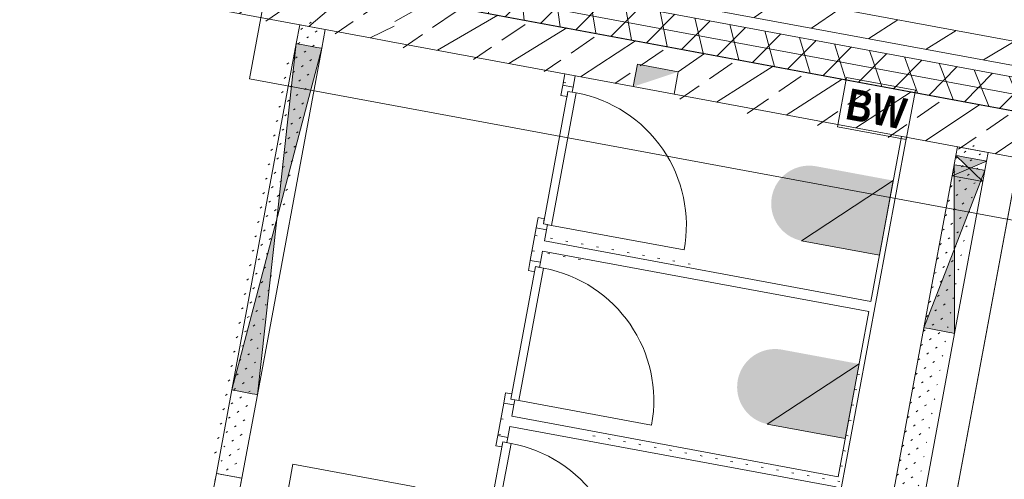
# Model space of a CAD drawing. Header units: metres. Extents: x 0 to 60282398, y -11592309 to 5708004.
# Tile 133 of 136: x 32353389.2 to 32353393.95, y 5707919.57 to 5707921.79. Entities that reach past the tile are written whole.
import ezdxf

# ---------------------------------------------------------------- set-up
doc = ezdxf.new("R2010")
doc.units = ezdxf.units.M
doc.header["$LTSCALE"] = 0.75
doc.set_wipeout_variables(frame=1)
doc.layers.get('0').update_dxf_attribs({"linetype": 'CONTINUOUS'})
for name, color, linetype, lineweight in [('10417023$0$#9_002_GES I Übersicht Erdgeschoss_1_101_Wand Aussen.A', 7, 'CONTINUOUS', 25), ('10417023$0$#9_002_GES I Übersicht Erdgeschoss_1_607b_Brandschutz 1_100', 7, 'CONTINUOUS', 25), ('10417023$0$#9_002_GES I Übersicht Erdgeschoss_1_Neubau_101_Wand Aussen.A', 7, 'CONTINUOUS', 25), ('10417023$0$#9_002_GES I Übersicht Erdgeschoss_1_Neubau_102_Wand Innen.A', 7, 'CONTINUOUS', 25), ('10417023$0$#9_002_GES I Übersicht Erdgeschoss_1_Neubau_104_Decken.A', 7, 'CONTINUOUS', 25), ('10417023$0$#9_002_GES I Übersicht Erdgeschoss_1_Neubau_202_Innenwandbekleidun', 7, 'CONTINUOUS', 25), ('10417023$0$#9_002_GES I Übersicht Erdgeschoss_1_Neubau_208_Flankendämmung Fun', 7, 'CONTINUOUS', 25), ('10417023$0$#9_002_GES I Übersicht Erdgeschoss_1_Neubau_210_Wärmedämmung', 7, 'CONTINUOUS', 25), ('10417023$0$#9_002_GES I Übersicht Erdgeschoss_1_Neubau_303_Sanitäre.A', 7, 'CONTINUOUS', 25), ('10417023$0$Keine', 7, 'CONTINUOUS', 13)]:
    doc.layers.add(name, color=color, linetype=linetype, lineweight=lineweight)
doc.styles.add('10417023$0$Arial Narrow (bold)', font='ARIALNB.TTF')
pattern_1 = [(0, (0, 0), (0, 0.075), [0.009999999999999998, -0.06500000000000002])]
pattern_2 = [(44.99999999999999, (0, 0), (-0.1697056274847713, 0.1697056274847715), []), (44.99999999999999, (-0.08485281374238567, 0.08485281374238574), (-0.1697056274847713, 0.1697056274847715), [0.18, -0.05999999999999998])]
pattern_3 = [(45, (0, 0), (-0.03535533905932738, 0.03535533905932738), [0.01, -0.03999999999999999])]

# ---------------------------------------------------------------- blocks, each defined once
blk = doc.blocks.new('10417023$0$#9_MKO_LP5_ARC_GES_UP_00_002_P_G_modell (3D)')
at = {"layer": '10417023$0$#9_002_GES I Übersicht Erdgeschoss_1_101_Wand Aussen.A', "linetype": 'Continuous', "lineweight": 5, "true_color": 0xff0000}
h = blk.add_hatch(dxfattribs=at)
h.set_pattern_fill('#9_MW_VORMAUERZIEGEL_0001', color=1, style=0, pattern_type=2)
h.set_pattern_definition([(44.99999999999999, (0, 0), (-0.1414213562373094, 0.1414213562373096), [])])
h.paths.add_polyline_path([(-32353454.14117382, -5707790.34457689), (-32353451.24488468, -5707790.34457689), (-32353451.24488468, -5707790.22957689), (-32353454.14117382, -5707790.22957689)])
at = {"layer": '10417023$0$#9_002_GES I Übersicht Erdgeschoss_1_Neubau_101_Wand Aussen.A', "linetype": 'Continuous', "lineweight": 5, "true_color": 0xff0000}
h = blk.add_hatch(dxfattribs=at)
h.set_pattern_fill('#9_BETON__STAHLBETON_0001', color=1, style=0, pattern_type=2)
h.set_pattern_definition(pattern_2)
h.paths.add_polyline_path([(-32353468.74423227, -5707790.779533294), (-32353454.47117372, -5707790.779568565), (-32353454.47117372, -5707790.559568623), (-32353468.74423227, -5707790.559533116)])
h = blk.add_hatch(dxfattribs=at)
h.set_pattern_fill('#9_BETON__STAHLBETON_0001', color=1, style=0, pattern_type=2)
h.set_pattern_definition(pattern_2)
h.paths.add_polyline_path([(-32353454.35117382, -5707790.559568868), (-32353454.47117382, -5707790.559568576), (-32353454.47117382, -5707790.779568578), (-32353454.35117382, -5707790.77956887)])
h = blk.add_hatch(dxfattribs=at)
h.set_pattern_fill('#9_BETON__STAHLBETON_0001', color=1, style=0, pattern_type=2)
h.set_pattern_definition(pattern_2)
h.paths.add_polyline_path([(-32353451.14093543, -5707790.559576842), (-32353454.35117382, -5707790.559568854), (-32353454.35117382, -5707790.77956888), (-32353453.16395592, -5707790.779571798), (-32353453.16395564, -5707790.669571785), (-32353452.96395564, -5707790.669572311), (-32353452.96395593, -5707790.779572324), (-32353451.14093596, -5707790.77957682)])
at = {"layer": '10417023$0$#9_002_GES I Übersicht Erdgeschoss_1_Neubau_102_Wand Innen.A', "linetype": 'Continuous', "lineweight": 13, "true_color": 0xff0000}
h = blk.add_hatch(dxfattribs=at)
h.set_pattern_fill('#9_GIPS_0001', color=1, style=0, pattern_type=2)
h.set_pattern_definition(pattern_3)
h.paths.add_polyline_path([(-32353454.79918738, -5707792.981359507), (-32353454.78668739, -5707792.981359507), (-32353454.78668739, -5707790.779574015), (-32353454.79918738, -5707790.779574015)])
h = blk.add_hatch(dxfattribs=at)
h.set_pattern_fill('#9_GIPS_0001', color=1, style=0, pattern_type=2)
h.set_pattern_definition(pattern_3)
h.paths.add_polyline_path([(-32353454.78668739, -5707790.779574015), (-32353454.78668739, -5707792.981359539), (-32353454.7741874, -5707792.981359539), (-32353454.7741874, -5707790.779574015)])
h = blk.add_hatch(dxfattribs=at)
h.set_pattern_fill('#9_GIPS_0001', color=1, style=0, pattern_type=2)
h.set_pattern_definition(pattern_3)
h.paths.add_polyline_path([(-32353454.77418739, -5707790.779574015), (-32353454.77418739, -5707792.981359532), (-32353454.6991874, -5707792.981359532), (-32353454.6991874, -5707790.779574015)])
at = {"layer": '10417023$0$#9_002_GES I Übersicht Erdgeschoss_1_Neubau_102_Wand Innen.A', "linetype": 'Continuous', "lineweight": 13, "true_color": 0x1f1f1f}
h = blk.add_hatch(dxfattribs=at)
h.set_pattern_fill('#9_GIPS_0001', color=250, style=0, pattern_type=2)
h.set_pattern_definition(pattern_3)
h.paths.add_polyline_path([(-32353454.68668738, -5707790.779574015), (-32353454.69918739, -5707790.779574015), (-32353454.69918739, -5707792.981359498), (-32353454.68668738, -5707792.981359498)])
at = {"layer": '10417023$0$#9_002_GES I Übersicht Erdgeschoss_1_Neubau_102_Wand Innen.A', "linetype": 'Continuous', "lineweight": 13, "true_color": 0xff0000}
h = blk.add_hatch(dxfattribs=at)
h.set_pattern_fill('#9_GIPS_0001', color=1, style=0, pattern_type=2)
h.set_pattern_definition(pattern_3)
h.paths.add_polyline_path([(-32353454.67418737, -5707790.779574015), (-32353454.68668737, -5707790.779574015), (-32353454.68668737, -5707792.981359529), (-32353454.67418737, -5707792.981359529)])
h = blk.add_hatch(dxfattribs=at)
h.set_pattern_fill('#9_GIPS_0001', color=1, style=0, pattern_type=2)
h.set_pattern_definition(pattern_3)
h.paths.add_polyline_path([(-32353451.57419252, -5707790.779576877), (-32353451.57419252, -5707794.304574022), (-32353451.56169252, -5707794.304574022), (-32353451.56169252, -5707790.779576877)])
at = {"layer": '10417023$0$#9_002_GES I Übersicht Erdgeschoss_1_Neubau_102_Wand Innen.A', "linetype": 'Continuous', "lineweight": 13, "true_color": 0x1f1f1f}
h = blk.add_hatch(dxfattribs=at)
h.set_pattern_fill('#9_GIPS_0001', color=250, style=0, pattern_type=2)
h.set_pattern_definition(pattern_3)
h.paths.add_polyline_path([(-32353451.56169252, -5707790.779576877), (-32353451.56169252, -5707794.304574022), (-32353451.54919253, -5707794.304574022), (-32353451.54919253, -5707790.779576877)])
at = {"layer": '10417023$0$#9_002_GES I Übersicht Erdgeschoss_1_Neubau_102_Wand Innen.A', "linetype": 'Continuous', "lineweight": 13, "true_color": 0xff0000}
h = blk.add_hatch(dxfattribs=at)
h.set_pattern_fill('#9_GIPS_0001', color=1, style=0, pattern_type=2)
h.set_pattern_definition(pattern_3)
h.paths.add_polyline_path([(-32353451.44919252, -5707794.304574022), (-32353451.44919252, -5707790.779576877), (-32353451.54919253, -5707790.779576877), (-32353451.54919253, -5707794.304574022)])
at = {"layer": '10417023$0$#9_002_GES I Übersicht Erdgeschoss_1_Neubau_102_Wand Innen.A', "linetype": 'Continuous', "lineweight": 13, "true_color": 0x1f1f1f}
h = blk.add_hatch(dxfattribs=at)
h.set_pattern_fill('#9_GIPS_0001', color=250, style=0, pattern_type=2)
h.set_pattern_definition(pattern_3)
h.paths.add_polyline_path([(-32353451.43669252, -5707794.304574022), (-32353451.43669252, -5707790.779576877), (-32353451.44919252, -5707790.779576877), (-32353451.44919252, -5707794.304574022)])
at = {"layer": '10417023$0$#9_002_GES I Übersicht Erdgeschoss_1_Neubau_102_Wand Innen.A', "linetype": 'Continuous', "lineweight": 13, "true_color": 0xff0000}
h = blk.add_hatch(dxfattribs=at)
h.set_pattern_fill('#9_GIPS_0001', color=1, style=0, pattern_type=2)
h.set_pattern_definition(pattern_3)
h.paths.add_polyline_path([(-32353451.42419253, -5707794.304574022), (-32353451.42419253, -5707790.779576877), (-32353451.43669252, -5707790.779576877), (-32353451.43669252, -5707794.304574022)])
at = {"layer": '10417023$0$#9_002_GES I Übersicht Erdgeschoss_1_Neubau_202_Innenwandbekleidun', "linetype": 'Continuous', "lineweight": 5}
h = blk.add_hatch(dxfattribs=at)
h.set_pattern_fill('#9_GIPSKARTON_0001_1', color=255, style=0, pattern_type=2)
h.set_pattern_definition(pattern_1)
h.paths.add_polyline_path([(-32353453.44925559, -5707790.779571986), (-32353453.49925562, -5707790.77957294), (-32353453.49925457, -5707790.834572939), (-32353453.44925456, -5707790.834571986)])
at = {"layer": '10417023$0$#9_002_GES I Übersicht Erdgeschoss_1_Neubau_202_Innenwandbekleidun', "linetype": 'Continuous', "lineweight": 5, "true_color": 0xff0000}
h = blk.add_hatch(dxfattribs=at)
h.set_pattern_fill('#9_GIPSKARTON_0001', color=1, style=0, pattern_type=2)
h.set_pattern_definition(pattern_1)
h.paths.add_polyline_path([(-32353451.8242145, -5707794.28016119), (-32353451.8242145, -5707790.779564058), (-32353451.84921451, -5707790.779564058), (-32353451.84921451, -5707794.28016119)])
h = blk.add_hatch(dxfattribs=at)
h.set_pattern_fill('#9_GIPSKARTON_0001_1', color=1, style=0, pattern_type=2)
h.set_pattern_definition(pattern_1)
h.paths.add_polyline_path([(-32353453.44924119, -5707791.534571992), (-32353453.4992412, -5707791.534572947), (-32353453.49923814, -5707791.694572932), (-32353453.44923813, -5707791.694571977)])
h = blk.add_hatch(dxfattribs=at)
h.set_pattern_fill('#9_GIPSKARTON_0001_1', color=1, style=0, pattern_type=2)
h.set_pattern_definition(pattern_1)
h.paths.add_polyline_path([(-32353453.44923918, -5707791.639572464), (-32353451.84921451, -5707791.639541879), (-32353451.84921451, -5707791.589541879), (-32353453.44924014, -5707791.589572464)])
h = blk.add_hatch(dxfattribs=at)
h.set_pattern_fill('#9_GIPSKARTON_0001_1', color=1, style=0, pattern_type=2)
h.set_pattern_definition(pattern_1)
h.paths.add_polyline_path([(-32353453.44922475, -5707792.394571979), (-32353453.49922476, -5707792.394572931), (-32353453.49922169, -5707792.554572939), (-32353453.4492217, -5707792.554571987)])
at = {"layer": '10417023$0$#9_002_GES I Übersicht Erdgeschoss_1_Neubau_202_Innenwandbekleidun', "linetype": 'Continuous', "lineweight": 5}
h = blk.add_hatch(dxfattribs=at)
h.set_pattern_fill('#9_GIPSKARTON_0001_1', color=255, style=0, pattern_type=2)
h.set_pattern_definition(pattern_1)
h.paths.add_polyline_path([(-32353453.44922274, -5707792.49960257), (-32353451.84921451, -5707792.499571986), (-32353451.84921451, -5707792.449571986), (-32353453.4492237, -5707792.44960257)])
at = {"layer": '10417023$0$#9_002_GES I Übersicht Erdgeschoss_1_Neubau_303_Sanitäre.A', "linetype": 'Continuous', "lineweight": 0, "true_color": 0xff0000}
h = blk.add_hatch(color=1, dxfattribs=at)
edge = h.paths.add_edge_path()
edge.add_line((-32353452.231612, -5707791.362758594), (-32353451.84921451, -5707791.362759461))
edge.add_line((-32353451.84921451, -5707791.362759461), (-32353451.84921367, -5707790.996500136))
edge.add_line((-32353451.84921367, -5707790.996500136), (-32353452.23161116, -5707790.996499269))
edge.add_arc((-32353452.22716558, -5707791.179628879), 0.1831835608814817, 91.39061818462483, 179.9998899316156)
edge.add_arc((-32353452.22716559, -5707791.17962902), 0.1831835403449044, 179.9998454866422, 268.6091274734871)
h = blk.add_hatch(color=1, dxfattribs=at)
edge = h.paths.add_edge_path()
edge.add_line((-32353452.231612, -5707792.262758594), (-32353451.84921451, -5707792.26275946))
edge.add_line((-32353451.84921451, -5707792.26275946), (-32353451.84921367, -5707791.896500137))
edge.add_line((-32353451.84921367, -5707791.896500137), (-32353452.23161116, -5707791.89649927))
edge.add_arc((-32353452.22716558, -5707792.079628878), 0.1831835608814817, 91.39061818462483, 179.9998899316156)
edge.add_arc((-32353452.22716559, -5707792.079629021), 0.1831835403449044, 179.9998454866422, 268.6091274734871)
at = {"layer": '10417023$0$#9_002_GES I Übersicht Erdgeschoss_1_101_Wand Aussen.A', "color": 1, "linetype": 'Continuous', "lineweight": 18, "true_color": 0xff0000}
for p, q in [((-32353451.24488468, -5707790.22957689), (-32353454.14117382, -5707790.22957689)), ((-32353454.47117382, -5707790.55957689), (-32353451.24488468, -5707790.55957689))]:
    blk.add_line(p, q, dxfattribs=at)
at = {"layer": '10417023$0$#9_002_GES I Übersicht Erdgeschoss_1_607b_Brandschutz 1_100', "color": 1, "linetype": 'Continuous', "lineweight": 13, "true_color": 0xff0000}
for p, q in [((-32353451.82373548, -5707790.548250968), (-32353452.16123552, -5707790.548250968)), ((-32353452.16123552, -5707790.548250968), (-32353452.16123552, -5707790.790898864)), ((-32353451.82373548, -5707790.790898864), (-32353451.82373548, -5707790.548250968)), ((-32353452.16123552, -5707790.790898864), (-32353451.82373548, -5707790.790898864))]:
    blk.add_line(p, q, dxfattribs=at)
at = {"layer": '10417023$0$#9_002_GES I Übersicht Erdgeschoss_1_Neubau_101_Wand Aussen.A', "color": 1, "linetype": 'Continuous', "lineweight": 18, "true_color": 0xff0000}
for p, q in [((-32353451.14093543, -5707790.559576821), (-32353454.35117382, -5707790.559568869)), ((-32353468.74423227, -5707790.779533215), (-32353454.47117382, -5707790.779568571)), ((-32353454.35117382, -5707790.779568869), (-32353453.16395592, -5707790.779571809)), ((-32353452.96395593, -5707790.779572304), (-32353451.14093597, -5707790.77957682))]:
    blk.add_line(p, q, dxfattribs=at)
at = {"layer": '10417023$0$#9_002_GES I Übersicht Erdgeschoss_1_Neubau_101_Wand Aussen.A', "color": 1, "linetype": 'Continuous', "lineweight": 13, "true_color": 0xff0000}
for p, q in [((-32353453.16395564, -5707790.669571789), (-32353453.16395592, -5707790.779571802)), ((-32353452.96395564, -5707790.669572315), (-32353453.16395564, -5707790.669571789)), ((-32353452.96395593, -5707790.779572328), (-32353452.96395564, -5707790.669572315)), ((-32353453.16395592, -5707790.779571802), (-32353452.96395593, -5707790.779572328))]:
    blk.add_line(p, q, dxfattribs=at)
at = {"layer": '10417023$0$#9_002_GES I Übersicht Erdgeschoss_1_Neubau_101_Wand Aussen.A', "color": 1, "linetype": 'Continuous', "true_color": 0xff0000}
blk.add_solid([(-32353453.16395564, -5707790.66957179), (-32353453.16395592, -5707790.779571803), (-32353452.96395564, -5707790.669572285)], dxfattribs=at)
at = {"layer": '10417023$0$#9_002_GES I Übersicht Erdgeschoss_1_Neubau_102_Wand Innen.A', "color": 1, "linetype": 'Continuous', "lineweight": 13, "true_color": 0xff0000}
for p, q in [((-32353454.79918738, -5707790.779574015), (-32353454.79918738, -5707790.871771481)), ((-32353454.67418738, -5707790.779574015), (-32353454.79918738, -5707790.779574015)), ((-32353454.67418738, -5707790.871771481), (-32353454.67418738, -5707790.779574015)), ((-32353451.57419252, -5707790.779576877), (-32353451.57419252, -5707790.822008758)), ((-32353451.42419253, -5707790.779576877), (-32353451.57419252, -5707790.779576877)), ((-32353451.42419253, -5707790.822008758), (-32353451.42419253, -5707790.779576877)), ((-32353451.57419282, -5707790.822009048), (-32353451.42419264, -5707790.922009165)), ((-32353451.42419264, -5707790.822009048), (-32353451.57419282, -5707790.922009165)), ((-32353451.5616925, -5707790.822008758), (-32353451.57419252, -5707790.822008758)), ((-32353451.57419252, -5707790.822008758), (-32353451.57419252, -5707790.922008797)), ((-32353451.54919254, -5707790.822008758), (-32353451.5616925, -5707790.822008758)), ((-32353451.4491925, -5707790.822008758), (-32353451.54919254, -5707790.822008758)), ((-32353451.43669254, -5707790.822008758), (-32353451.4491925, -5707790.822008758)), ((-32353451.42419252, -5707790.822008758), (-32353451.43669254, -5707790.822008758)), ((-32353451.42419252, -5707790.922008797), (-32353451.42419252, -5707790.822008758)), ((-32353454.78668741, -5707790.871771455), (-32353454.79918738, -5707790.871771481)), ((-32353454.79918738, -5707790.871771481), (-32353454.79918738, -5707792.571771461)), ((-32353454.79918721, -5707790.871770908), (-32353454.67418779, -5707792.571771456)), ((-32353454.67418779, -5707790.871770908), (-32353454.79918721, -5707792.571771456)), ((-32353454.77418741, -5707790.871771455), (-32353454.78668741, -5707790.871771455)), ((-32353454.69918739, -5707790.871771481), (-32353454.77418741, -5707790.871771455)), ((-32353454.68668739, -5707790.871771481), (-32353454.69918739, -5707790.871771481)), ((-32353454.67418737, -5707790.871771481), (-32353454.68668739, -5707790.871771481)), ((-32353454.67418737, -5707792.571771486), (-32353454.67418737, -5707790.871771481)), ((-32353451.57419282, -5707790.867318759), (-32353451.42419264, -5707791.667319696)), ((-32353451.42419264, -5707790.867318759), (-32353451.57419282, -5707791.667319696)), ((-32353451.5616925, -5707790.86731915), (-32353451.57419252, -5707790.86731915)), ((-32353451.54919253, -5707790.86731915), (-32353451.5616925, -5707790.86731915)), ((-32353451.4491925, -5707790.86731915), (-32353451.54919253, -5707790.86731915)), ((-32353451.43669254, -5707790.86731915), (-32353451.4491925, -5707790.86731915)), ((-32353451.42419251, -5707790.86731915), (-32353451.43669254, -5707790.86731915)), ((-32353451.57419252, -5707790.922008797), (-32353451.5616925, -5707790.922008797)), ((-32353451.57419252, -5707790.922008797), (-32353451.57419252, -5707791.667319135)), ((-32353451.5616925, -5707790.922008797), (-32353451.54919254, -5707790.922008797)), ((-32353451.54919254, -5707790.922008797), (-32353451.4491925, -5707790.922008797)), ((-32353451.4491925, -5707790.922008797), (-32353451.43669254, -5707790.922008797)), ((-32353451.43669254, -5707790.922008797), (-32353451.42419252, -5707790.922008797)), ((-32353451.42419251, -5707791.667319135), (-32353451.42419251, -5707790.922008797)), ((-32353451.57419252, -5707791.667319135), (-32353451.57419252, -5707793.167360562)), ((-32353451.57419252, -5707791.667319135), (-32353451.5616925, -5707791.667319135)), ((-32353451.5616925, -5707791.667319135), (-32353451.54919253, -5707791.667319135)), ((-32353451.54919253, -5707791.667319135), (-32353451.4491925, -5707791.667319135)), ((-32353451.4491925, -5707791.667319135), (-32353451.43669254, -5707791.667319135)), ((-32353451.43669254, -5707791.667319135), (-32353451.42419251, -5707791.667319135)), ((-32353451.42419253, -5707793.167360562), (-32353451.42419253, -5707791.667319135)), ((-32353454.79918738, -5707792.571771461), (-32353454.79918738, -5707792.981359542)), ((-32353454.79918738, -5707792.571771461), (-32353454.78668741, -5707792.571771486)), ((-32353454.78668741, -5707792.571771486), (-32353454.77418741, -5707792.571771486)), ((-32353454.77418741, -5707792.571771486), (-32353454.69918739, -5707792.571771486)), ((-32353454.69918739, -5707792.571771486), (-32353454.68668739, -5707792.571771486)), ((-32353454.68668739, -5707792.571771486), (-32353454.67418737, -5707792.571771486)), ((-32353454.67418738, -5707792.981359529), (-32353454.67418738, -5707792.571771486)), ((-32353454.79918721, -5707792.981359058), (-32353454.78668684, -5707792.981359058)), ((-32353454.79918721, -5707792.981359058), (-32353454.79918721, -5707794.116359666)), ((-32353454.79918721, -5707792.981359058), (-32353454.79918721, -5707793.021359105)), ((-32353454.67418779, -5707792.981359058), (-32353454.79918721, -5707792.981359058)), ((-32353454.79918721, -5707792.981359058), (-32353454.78668684, -5707792.981359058)), ((-32353454.79918721, -5707792.981359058), (-32353454.78668684, -5707792.981359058)), ((-32353454.78668684, -5707792.981359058), (-32353454.7741879, -5707792.981359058)), ((-32353454.78668684, -5707792.981359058), (-32353454.7741879, -5707792.981359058)), ((-32353454.78668684, -5707792.981359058), (-32353454.7741879, -5707792.981359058)), ((-32353454.7741879, -5707792.981359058), (-32353454.6991871, -5707792.981359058)), ((-32353454.7741879, -5707792.981359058), (-32353454.6991871, -5707792.981359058)), ((-32353454.7741879, -5707792.981359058), (-32353454.6991871, -5707792.981359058)), ((-32353454.6991871, -5707792.981359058), (-32353454.68668672, -5707792.981359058)), ((-32353454.6991871, -5707792.981359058), (-32353454.68668672, -5707792.981359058)), ((-32353454.6991871, -5707792.981359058), (-32353454.68668672, -5707792.981359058)), ((-32353454.68668672, -5707792.981359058), (-32353454.67418779, -5707792.981359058)), ((-32353454.68668672, -5707792.981359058), (-32353454.67418779, -5707792.981359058)), ((-32353454.68668672, -5707792.981359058), (-32353454.67418779, -5707792.981359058)), ((-32353454.67418779, -5707792.981359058), (-32353454.67418779, -5707794.116359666)), ((-32353454.67418779, -5707793.00635981), (-32353454.67418779, -5707792.981359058))]:
    blk.add_line(p, q, dxfattribs=at)
at = {"layer": '10417023$0$#9_002_GES I Übersicht Erdgeschoss_1_Neubau_102_Wand Innen.A', "color": 1, "linetype": 'Continuous', "true_color": 0xff0000}
for points in [[(-32353451.42419252, -5707790.822008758), (-32353451.57419252, -5707790.822008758), (-32353451.49919252, -5707790.872008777)], [(-32353454.67418737, -5707790.871771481), (-32353454.79918738, -5707790.871771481), (-32353454.73668739, -5707791.721771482)], [(-32353451.42419251, -5707790.86731915), (-32353451.57419252, -5707790.86731915), (-32353451.49919251, -5707791.267319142)], [(-32353451.42419252, -5707790.922008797), (-32353451.49919252, -5707790.872008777), (-32353451.57419252, -5707790.922008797)], [(-32353451.42419251, -5707791.667319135), (-32353451.49919251, -5707791.267319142), (-32353451.57419252, -5707791.667319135)], [(-32353454.67418737, -5707792.571771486), (-32353454.73668736, -5707791.721771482), (-32353454.79918738, -5707792.571771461)]]:
    blk.add_solid(points, dxfattribs=at)
at = {"layer": '10417023$0$#9_002_GES I Übersicht Erdgeschoss_1_Neubau_104_Decken.A', "color": 1, "linetype": 'Continuous', "lineweight": 13, "true_color": 0xff0000, "flags": 128}
for points in [[(-32353468.96423227, -5707790.479532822), (-32353468.96423227, -5707797.304576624), (-32353460.53922811, -5707797.304576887), (-32353460.53922811, -5707797.229576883), (-32353452.62422799, -5707797.229577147), (-32353451.27397855, -5707797.229576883), (-32353451.27397855, -5707790.47953124), (-32353467.78422802, -5707790.479532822), (-32353467.82422806, -5707790.479532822)], [(-32353468.9644006, -5707812.749292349), (-32353468.96423227, -5707810.39957689), (-32353468.96423227, -5707807.119576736), (-32353468.96423227, -5707797.22957689), (-32353468.96423227, -5707790.55957689), (-32353454.47117382, -5707790.55957689), (-32353442.504228, -5707790.559574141), (-32353442.504228, -5707812.74957689)], [(-32353460.539228, -5707797.304576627), (-32353468.96423227, -5707797.304576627), (-32353468.96423227, -5707810.39957689), (-32353464.33422799, -5707810.39957689), (-32353464.33422799, -5707812.749576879), (-32353442.50422801, -5707812.74957689), (-32353442.504228, -5707790.55957689), (-32353451.27397855, -5707790.559574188), (-32353451.27397855, -5707797.22957689), (-32353452.624228, -5707797.22957689), (-32353452.624228, -5707807.119576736), (-32353460.539228, -5707807.119576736)]]:
    blk.add_lwpolyline(points, close=True, dxfattribs=at)
at = {"layer": '10417023$0$#9_002_GES I Übersicht Erdgeschoss_1_Neubau_202_Innenwandbekleidun', "color": 1, "linetype": 'Continuous', "lineweight": 13, "true_color": 0xff0000}
for p, q in [((-32353453.44925562, -5707790.779571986), (-32353453.49925562, -5707790.779572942)), ((-32353453.49925562, -5707790.779572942), (-32353453.49925457, -5707790.834572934)), ((-32353453.44925457, -5707790.834571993), (-32353453.44925562, -5707790.779571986)), ((-32353451.8242145, -5707790.779564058), (-32353451.84921451, -5707790.779564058)), ((-32353451.84921451, -5707790.779564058), (-32353451.84921451, -5707791.589541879)), ((-32353451.8242145, -5707794.28016119), (-32353451.8242145, -5707790.779564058)), ((-32353453.44925493, -5707790.834571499), (-32353453.49925499, -5707790.834572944)), ((-32353453.44925493, -5707790.834571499), (-32353453.49925499, -5707790.834572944)), ((-32353453.44925493, -5707790.834571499), (-32353453.49925499, -5707790.834572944)), ((-32353453.44925493, -5707790.834571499), (-32353453.49925499, -5707790.834572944)), ((-32353453.49925499, -5707790.834572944), (-32353453.49925354, -5707790.884573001)), ((-32353453.44925348, -5707790.859572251), (-32353453.44925493, -5707790.834571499)), ((-32353453.49925354, -5707790.884573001), (-32353453.46925351, -5707790.884573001)), ((-32353453.46925351, -5707790.884573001), (-32353453.46925351, -5707790.859572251)), ((-32353453.46925351, -5707790.859572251), (-32353453.44925348, -5707790.859572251)), ((-32353453.42925346, -5707790.859572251), (-32353453.46925351, -5707790.859572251)), ((-32353453.46925351, -5707790.859572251), (-32353453.46924195, -5707791.509573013)), ((-32353453.42924191, -5707791.509571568), (-32353453.42925346, -5707790.859572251)), ((-32353453.49924055, -5707791.53457232), (-32353453.49924199, -5707791.484572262)), ((-32353453.49924199, -5707791.484572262), (-32353453.46924195, -5707791.484572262)), ((-32353453.46924195, -5707791.484572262), (-32353453.46924195, -5707791.509573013)), ((-32353453.46924195, -5707791.509573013), (-32353453.44924193, -5707791.509571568)), ((-32353453.46924195, -5707791.509573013), (-32353453.42924191, -5707791.509571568)), ((-32353453.44924193, -5707791.509571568), (-32353453.44924049, -5707791.53457232)), ((-32353453.42924191, -5707791.509571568), (-32353452.77924115, -5707791.509558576)), ((-32353453.49924119, -5707791.53457292), (-32353453.49923813, -5707791.694572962)), ((-32353453.44924049, -5707791.53457232), (-32353453.49924055, -5707791.53457232)), ((-32353453.44924049, -5707791.53457232), (-32353453.49924055, -5707791.53457232)), ((-32353453.44924049, -5707791.53457232), (-32353453.49924055, -5707791.53457232)), ((-32353453.44924049, -5707791.53457232), (-32353453.49924055, -5707791.53457232)), ((-32353453.44924014, -5707791.589572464), (-32353453.44924119, -5707791.534571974)), ((-32353451.84921451, -5707791.589541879), (-32353453.44924014, -5707791.589572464)), ((-32353453.44923918, -5707791.639572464), (-32353451.84921451, -5707791.639541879)), ((-32353453.44923813, -5707791.69457201), (-32353453.44923918, -5707791.639572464)), ((-32353451.84921451, -5707791.639541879), (-32353451.84921451, -5707792.449571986)), ((-32353453.4492376, -5707791.694572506), (-32353453.49923766, -5707791.694572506)), ((-32353453.49923766, -5707791.694572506), (-32353453.49923766, -5707791.744572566)), ((-32353453.4492376, -5707791.694572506), (-32353453.49923766, -5707791.694572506)), ((-32353453.4492376, -5707791.694572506), (-32353453.49923766, -5707791.694572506)), ((-32353453.4492376, -5707791.694572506), (-32353453.49923766, -5707791.694572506)), ((-32353453.4492376, -5707791.719571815), (-32353453.4492376, -5707791.694572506)), ((-32353453.49923766, -5707791.744572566), (-32353453.46923763, -5707791.744572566)), ((-32353453.46923763, -5707791.744572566), (-32353453.46923763, -5707791.719571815)), ((-32353453.46923763, -5707791.719571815), (-32353453.4492376, -5707791.719571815)), ((-32353453.42923758, -5707791.719571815), (-32353453.46923763, -5707791.719571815)), ((-32353453.46923763, -5707791.719571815), (-32353453.46922463, -5707792.369572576)), ((-32353453.42922459, -5707792.369571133), (-32353453.42923758, -5707791.719571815)), ((-32353453.49922611, -5707792.344573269), (-32353453.46922608, -5707792.344571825)), ((-32353453.49922467, -5707792.394573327), (-32353453.49922611, -5707792.344573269)), ((-32353453.46922608, -5707792.344571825), (-32353453.46922463, -5707792.369572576)), ((-32353453.46922463, -5707792.369572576), (-32353453.42922459, -5707792.369571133)), ((-32353453.46922463, -5707792.369572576), (-32353453.44922461, -5707792.369572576)), ((-32353453.44922461, -5707792.369572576), (-32353453.44922461, -5707792.394571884)), ((-32353453.42922459, -5707792.369571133), (-32353452.77922527, -5707792.369559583)), ((-32353453.49922475, -5707792.394572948), (-32353453.49922169, -5707792.55457294)), ((-32353453.44922461, -5707792.394571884), (-32353453.49922467, -5707792.394573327)), ((-32353453.44922461, -5707792.394571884), (-32353453.49922467, -5707792.394573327)), ((-32353453.44922461, -5707792.394571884), (-32353453.49922467, -5707792.394573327)), ((-32353453.44922461, -5707792.394571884), (-32353453.49922467, -5707792.394573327)), ((-32353453.4492237, -5707792.44960257), (-32353453.44922475, -5707792.394571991)), ((-32353451.84921451, -5707792.449571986), (-32353453.4492237, -5707792.44960257)), ((-32353453.44922274, -5707792.49960257), (-32353451.84921451, -5707792.499571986)), ((-32353453.44922169, -5707792.554571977), (-32353453.44922274, -5707792.49960257)), ((-32353453.44922172, -5707792.554572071), (-32353453.49922178, -5707792.554573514)), ((-32353453.44922172, -5707792.554572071), (-32353453.49922178, -5707792.554573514)), ((-32353453.44922172, -5707792.554572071), (-32353453.49922178, -5707792.554573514)), ((-32353453.44922172, -5707792.554572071), (-32353453.49922178, -5707792.554573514)), ((-32353453.49922178, -5707792.554573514), (-32353453.49922034, -5707792.604573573)), ((-32353453.44922172, -5707792.579571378), (-32353453.44922172, -5707792.554572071)), ((-32353453.49922034, -5707792.604573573), (-32353453.4692203, -5707792.604572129)), ((-32353453.46922174, -5707792.579572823), (-32353453.44922172, -5707792.579571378)), ((-32353453.4292217, -5707792.579571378), (-32353453.46922174, -5707792.579572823)), ((-32353453.4692203, -5707792.604572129), (-32353453.46922174, -5707792.579572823)), ((-32353453.46922174, -5707792.579572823), (-32353453.46920875, -5707793.22957214)), ((-32353453.42920871, -5707793.22957214), (-32353453.4292217, -5707792.579571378))]:
    blk.add_line(p, q, dxfattribs=at)
for centre, radius, start, end in [((-32353453.42924166, -5707791.509571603), 0.6500000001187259, 0.001095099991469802, 90.00109518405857), ((-32353453.42922523, -5707792.369571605), 0.6500000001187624, 0.001095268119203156, 90.00109518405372), ((-32353453.42920879, -5707793.229571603), 0.6500000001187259, 0.001095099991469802, 90.00109518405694)]:
    blk.add_arc(centre, radius, start, end, dxfattribs=at)
at = {"layer": '10417023$0$#9_002_GES I Übersicht Erdgeschoss_1_Neubau_208_Flankendämmung Fun', "color": 1, "linetype": 'Continuous', "lineweight": 18, "true_color": 0xff0000}
blk.add_line((-32353454.47117326, -5707790.77956927), (-32353454.35117312, -5707790.77956927), dxfattribs=at)
at = {"layer": '10417023$0$#9_002_GES I Übersicht Erdgeschoss_1_Neubau_210_Wärmedämmung', "color": 1, "linetype": 'Continuous', "lineweight": 13, "true_color": 0xff0000}
for p, q in [((-32353453.84470054, -5707792.869678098), (-32353454.44470054, -5707792.869678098)), ((-32353454.44470054, -5707792.869678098), (-32353454.44470054, -5707793.169678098))]:
    blk.add_line(p, q, dxfattribs=at)
at = {"layer": '10417023$0$#9_002_GES I Übersicht Erdgeschoss_1_Neubau_303_Sanitäre.A', "color": 1, "linetype": 'Continuous', "lineweight": 13, "true_color": 0xff0000, "flags": 128}
for points in [[(-32353452.231612, -5707791.362758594), (-32353451.84921451, -5707791.362759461), (-32353451.84921367, -5707790.996500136)], [(-32353452.231612, -5707792.262758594), (-32353451.84921451, -5707792.26275946), (-32353451.84921367, -5707791.896500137)]]:
    blk.add_lwpolyline(points, close=True, dxfattribs=at)
at = {"layer": '10417023$0$#9_002_GES I Übersicht Erdgeschoss_1_607b_Brandschutz 1_100', "color": 1, "true_color": 0xff0000, "insert": (-32353451.99248545, -5707790.670987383), "char_height": 0.1502737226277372, "attachment_point": 5, "line_spacing_factor": 1.002187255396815, "style": '10417023$0$Arial Narrow (bold)'}
blk.add_mtext('BW ', dxfattribs=at)
at = {"color": 1, "linetype": 'Continuous', "lineweight": 5, "true_color": 0xff0000}
blk.add_wipeout([(-32353454.25617382, -5707790.399576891), (-32353451.244884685, -5707790.399576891), (-32353451.244884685, -5707790.344576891), (-32353454.25617382, -5707790.344576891)], dxfattribs=at).dxf.layer = '10417023$0$#9_002_GES I Übersicht Erdgeschoss_1_101_Wand Aussen.A'
at = {"layer": '10417023$0$#9_002_GES I Übersicht Erdgeschoss_1_101_Wand Aussen.A', "linetype": 'Continuous', "lineweight": 5, "true_color": 0xff0000}
h = blk.add_hatch(dxfattribs=at)
h.set_pattern_fill('#9_DÄMMUNG__WEICH_0001', color=1, style=0, pattern_type=2)
h.set_pattern_definition([(-119.9999999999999, (0, 0), (-0.129903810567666, 0.07499999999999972), []), (-59.99999999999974, (0, 0), (0.1299038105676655, 0.0750000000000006), [])])
h.paths.add_polyline_path([(-32353454.31117382, -5707790.55957689), (-32353451.24488468, -5707790.55957689), (-32353451.24488468, -5707790.39957689), (-32353454.31117382, -5707790.39957689)])
at = {"layer": '10417023$0$#9_002_GES I Übersicht Erdgeschoss_1_101_Wand Aussen.A', "color": 1, "linetype": 'Continuous', "lineweight": 18, "true_color": 0xff0000}
for p, q in [((-32353451.24488537, -5707790.344576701), (-32353454.25617373, -5707790.344576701)), ((-32353451.24488537, -5707790.399577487), (-32353454.31117452, -5707790.399577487))]:
    blk.add_line(p, q, dxfattribs=at)
at = {"layer": '10417023$0$#9_002_GES I Übersicht Erdgeschoss_1_Neubau_104_Decken.A', "color": 1, "linetype": 'Continuous', "lineweight": 13, "true_color": 0xff0000, "flags": 128}
blk.add_lwpolyline([(-32353454.98914704, -5707791.079593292), (-32353449.66917033, -5707791.079593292), (-32353449.66917099, -5707776.864982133), (-32353454.98914704, -5707776.839481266)], close=True, dxfattribs=at)
blk = doc.blocks.new('10417023$0$2_MKO_LP5_LAN_GES_UP_00_002_V_A (3D)')
at = {"layer": '10417023$0$Keine'}
blk.add_blockref('10417023$0$#9_MKO_LP5_ARC_GES_UP_00_002_P_G_modell (3D)', (0, 0), dxfattribs=at)
blk = doc.blocks.new('10417023')
at = {"layer": '10417023$0$Keine', "rotation": 349.4819372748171}
blk.add_blockref('10417023$0$2_MKO_LP5_LAN_GES_UP_00_002_V_A (3D)', (65205154.93137175, 5413829.557758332), dxfattribs=at)

msp = doc.modelspace()

# ---------------------------------------------------------------- block references
msp.add_blockref('10417023', (0, 0))

doc.saveas('drawing.dxf')
